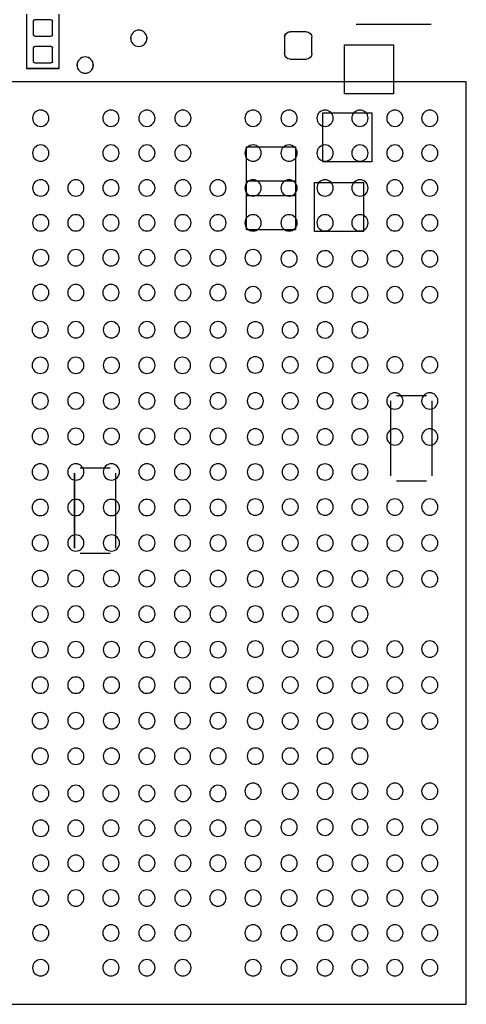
# Model space of a CAD drawing. Header units: inches. Extents: x -2.12 to 5.58, y -1.38 to 1.5.
# Tile 13 of 32: x -0.39 to -0.06, y -0.71 to 0.02. Entities that reach past the tile are written whole.
import ezdxf

# ---------------------------------------------------------------- set-up
doc = ezdxf.new("R2010")
doc.units = ezdxf.units.IN
doc.header["$MEASUREMENT"] = 0
for name, color, linetype in [('INTF_BLUE', 7, 'Continuous'), ('INTF_CYAN', 7, 'Continuous'), ('INTF_GREEN_1', 7, 'Continuous'), ('INTF_GREEN_3', 7, 'Continuous'), ('INTF_MAGENTA', 7, 'Continuous'), ('INTF_MAGENTA_1', 7, 'Continuous'), ('INTF_YELLOW_1', 7, 'Continuous'), ('INTF_YELLOW_2', 7, 'Continuous'), ('WHITE', 7, 'Continuous')]:
    doc.layers.add(name, color=color, linetype=linetype)

# ---------------------------------------------------------------- blocks, each defined once
blk = doc.blocks.new('98EA8F97E5111EFD411692EF2072D30E0DE05EA6$$$C906BBC760572095F726B39B13C9EDE80CDE5667')
at = {"color": 178}
for p, q in [((-2.7, -1.9, -1.6), (-2.7, -1.9, -1.8)), ((-6.9, -6.1, -1.6), (-6.9, -6.1, -1.8)), ((-2.7, -10.3, -1.6), (-2.7, -10.3, -1.8)), ((-6.9, -14.5, -1.6), (-6.9, -14.5, -1.8))]:
    blk.add_line(p, q, dxfattribs=at)
blk = doc.blocks.new('S70CR100_SOC_SKT')
at = {"color": 0}
blk.add_blockref('98EA8F97E5111EFD411692EF2072D30E0DE05EA6$$$C906BBC760572095F726B39B13C9EDE80CDE5667', (0, 0), dxfattribs=at)
blk = doc.blocks.new('DDD71C7C7C9CF9294EF7B95702A5EAB48181DBE0$$$B8A4396250C5687B1D31E70758B30729E1AC4426')
at = {"layer": 'INTF_MAGENTA', "color": 6}
for p, q in [((-214.088, -89.619), (-214.088, -88.611)), ((-213.478, -88.611), (-213.478, -89.619)), ((-219.621, -88.798), (-221.018, -88.798)), ((-213.478, -89.619), (-214.088, -89.619)), ((-221.673, -107.072), (-221.673, -89.869)), ((-221.673, -89.869), (-204.47, -89.869)), ((-204.47, -107.072), (-221.673, -107.072))]:
    blk.add_line(p, q, dxfattribs=at)
at = {"layer": 'WHITE', "color": 7}
for p, q in [((-213.961, -88.992), (-213.961, -88.738)), ((-213.936, -88.712), (-213.631, -88.712)), ((-213.605, -88.738), (-213.605, -88.992)), ((-218.796, -89.345), (-218.796, -89.04)), ((-218.694, -88.938), (-218.389, -88.938)), ((-218.288, -89.04), (-218.288, -89.345)), ((-213.631, -89.017), (-213.936, -89.017)), ((-213.936, -89.212), (-213.631, -89.212)), ((-213.961, -89.492), (-213.961, -89.238)), ((-213.605, -89.238), (-213.605, -89.492)), ((-218.389, -89.446), (-218.694, -89.446)), ((-213.631, -89.517), (-213.936, -89.517))]:
    blk.add_line(p, q, dxfattribs=at)
for centre in [(-220.993, -90.549), (-220.342, -90.549), (-219.692, -90.549), (-219.042, -90.549), (-218.371, -90.549), (-217.7, -90.549), (-216.392, -90.549), (-215.721, -90.549), (-215.051, -90.549), (-213.743, -90.549), (-220.993, -91.2), (-220.342, -91.2), (-219.692, -91.2), (-219.042, -91.2), (-218.371, -91.2), (-217.7, -91.2), (-216.392, -91.2), (-215.721, -91.2), (-215.051, -91.2), (-213.743, -91.2), (-220.993, -91.85), (-220.342, -91.85), (-219.692, -91.85), (-219.042, -91.85), (-218.371, -91.85), (-217.7, -91.85), (-217.046, -91.85), (-216.392, -91.85), (-215.721, -91.85), (-215.051, -91.85), (-214.397, -91.85), (-213.743, -91.85), (-220.993, -92.5), (-220.342, -92.5), (-219.692, -92.5), (-219.042, -92.5), (-218.371, -92.5), (-217.7, -92.5), (-217.046, -92.5), (-216.392, -92.5), (-215.721, -92.5), (-215.051, -92.5), (-214.397, -92.5), (-213.743, -92.5), (-220.993, -93.171), (-220.342, -93.171), (-219.692, -93.171), (-219.042, -93.171), (-218.371, -93.171), (-217.7, -93.15), (-217.046, -93.15), (-216.392, -93.15), (-215.721, -93.15), (-215.051, -93.15), (-214.397, -93.15), (-213.743, -93.15), (-220.993, -93.842), (-220.342, -93.842), (-219.692, -93.842), (-219.042, -93.842), (-218.392, -93.842), (-217.7, -93.842), (-217.046, -93.801), (-216.392, -93.801), (-215.721, -93.801), (-215.051, -93.801), (-214.397, -93.801), (-213.743, -93.801), (-219.692, -94.496), (-219.042, -94.496), (-218.392, -94.496), (-217.742, -94.496), (-217.048, -94.494), (-216.385, -94.494), (-215.722, -94.494), (-215.06, -94.494), (-214.397, -94.494), (-213.734, -94.494), (-220.993, -95.15), (-220.342, -95.15), (-219.692, -95.15), (-219.042, -95.15), (-218.392, -95.15), (-217.742, -95.15), (-217.048, -95.157), (-216.385, -95.157), (-215.722, -95.157), (-215.06, -95.157), (-214.397, -95.157), (-213.734, -95.157), (-220.993, -95.821), (-220.342, -95.821), (-219.692, -95.821), (-219.042, -95.821), (-218.392, -95.821), (-217.742, -95.821), (-217.048, -95.82), (-216.385, -95.82), (-215.722, -95.82), (-215.06, -95.82), (-214.397, -95.82), (-213.734, -95.82), (-220.993, -96.492), (-220.342, -96.492), (-219.692, -96.492), (-219.042, -96.492), (-218.392, -96.492), (-217.742, -96.492), (-217.048, -96.482), (-216.385, -96.482), (-215.722, -96.482), (-215.06, -96.482), (-214.397, -96.482), (-213.734, -96.482), (-219.692, -97.146), (-219.042, -97.146), (-218.392, -97.146), (-217.742, -97.146), (-217.048, -97.145), (-216.385, -97.145), (-215.722, -97.145), (-215.06, -97.145), (-214.397, -97.145), (-213.734, -97.145), (-220.993, -97.8), (-220.342, -97.8), (-219.692, -97.8), (-219.042, -97.8), (-218.392, -97.8), (-217.742, -97.8), (-217.048, -97.808), (-216.385, -97.808), (-215.722, -97.808), (-215.06, -97.808), (-214.397, -97.808), (-213.734, -97.808), (-220.993, -98.47), (-220.342, -98.47), (-219.692, -98.47), (-219.042, -98.47), (-218.392, -98.47), (-217.742, -98.47), (-217.048, -98.47), (-216.385, -98.47), (-215.722, -98.47), (-215.06, -98.47), (-214.397, -98.47), (-213.734, -98.47), (-220.993, -99.141), (-220.342, -99.141), (-219.692, -99.141), (-219.042, -99.141), (-218.392, -99.141), (-217.742, -99.141), (-217.048, -99.133), (-216.385, -99.133), (-215.722, -99.133), (-215.06, -99.133), (-214.397, -99.133), (-213.734, -99.133), (-219.692, -99.795), (-219.042, -99.795), (-218.392, -99.795), (-217.742, -99.795), (-217.048, -99.796), (-216.385, -99.796), (-215.722, -99.796), (-215.06, -99.796), (-214.397, -99.796), (-213.734, -99.796), (-220.993, -100.449), (-220.342, -100.449), (-219.692, -100.449), (-219.042, -100.449), (-218.392, -100.449), (-217.742, -100.449), (-217.048, -100.459), (-216.385, -100.459), (-215.722, -100.459), (-215.06, -100.459), (-214.397, -100.459), (-213.734, -100.459), (-220.993, -101.12), (-220.342, -101.12), (-219.692, -101.12), (-219.042, -101.12), (-218.392, -101.12), (-217.742, -101.12), (-217.048, -101.121), (-216.385, -101.121), (-215.722, -101.121), (-215.06, -101.121), (-214.397, -101.121), (-213.734, -101.121), (-220.993, -101.791), (-220.342, -101.791), (-219.692, -101.791), (-219.042, -101.791), (-218.392, -101.791), (-217.742, -101.791), (-217.048, -101.784), (-216.385, -101.784), (-215.722, -101.784), (-215.06, -101.784), (-214.397, -101.784), (-213.734, -101.784), (-219.692, -102.445), (-219.042, -102.445), (-218.392, -102.445), (-217.742, -102.445), (-217.048, -102.447), (-216.385, -102.447), (-215.722, -102.447), (-215.06, -102.447), (-214.397, -102.447), (-213.734, -102.447), (-220.993, -103.099), (-220.342, -103.099), (-219.692, -103.099), (-219.042, -103.099), (-218.392, -103.099), (-217.7, -103.099), (-217.046, -103.14), (-216.392, -103.14), (-215.721, -103.14), (-215.051, -103.14), (-214.397, -103.14), (-213.743, -103.14), (-220.993, -103.77), (-220.342, -103.77), (-219.692, -103.77), (-219.042, -103.77), (-218.371, -103.77), (-217.7, -103.79), (-217.046, -103.79), (-216.392, -103.79), (-215.721, -103.79), (-215.051, -103.79), (-214.397, -103.79), (-213.743, -103.79), (-220.993, -104.441), (-220.342, -104.441), (-219.692, -104.441), (-219.042, -104.441), (-218.371, -104.441), (-217.7, -104.441), (-217.046, -104.441), (-216.392, -104.441), (-215.721, -104.441), (-215.051, -104.441), (-214.397, -104.441), (-213.743, -104.441), (-220.993, -105.091), (-220.342, -105.091), (-219.692, -105.091), (-219.042, -105.091), (-218.371, -105.091), (-217.7, -105.091), (-217.046, -105.091), (-216.392, -105.091), (-215.721, -105.091), (-215.051, -105.091), (-214.397, -105.091), (-213.743, -105.091), (-220.993, -105.741), (-220.342, -105.741), (-219.692, -105.741), (-219.042, -105.741), (-218.371, -105.741), (-217.7, -105.741), (-216.392, -105.741), (-215.721, -105.741), (-215.051, -105.741), (-213.743, -105.741), (-220.993, -106.391), (-220.342, -106.391), (-219.692, -106.391), (-219.042, -106.391), (-218.371, -106.391), (-217.7, -106.391), (-216.392, -106.391), (-215.721, -106.391), (-215.051, -106.391), (-213.743, -106.391)]:
    blk.add_circle(centre, 0.152, dxfattribs=at)
for centre, radius, start, end in [((-213.936, -88.738), 0.0254, 90, 180), ((-213.631, -88.738), 0.0254, 360, 90), ((-218.694, -89.04), 0.102, 90, 180), ((-218.389, -89.04), 0.102, 360, 90), ((-213.936, -88.992), 0.0254, 180, 270), ((-213.631, -88.992), 0.0254, 270, 0), ((-213.936, -89.238), 0.0254, 90, 180), ((-213.631, -89.238), 0.0254, 360, 90), ((-218.694, -89.345), 0.102, 180, 270), ((-218.389, -89.345), 0.102, 270, 0), ((-213.936, -89.492), 0.0254, 180, 270), ((-213.631, -89.492), 0.0254, 270, 0)]:
    blk.add_arc(centre, radius, start, end, dxfattribs=at)
blk = doc.blocks.new('S70CR100-TOP')
at = {"color": 0}
blk.add_blockref('DDD71C7C7C9CF9294EF7B95702A5EAB48181DBE0$$$B8A4396250C5687B1D31E70758B30729E1AC4426', (0, 0), dxfattribs=at)
blk = doc.blocks.new('3873F21D59116B9BB77B534D235B23D2048C078A$$$B8A4396250C5687B1D31E70758B30729E1AC4426')
at = {"layer": 'INTF_BLUE', "color": 5}
for p, q in [((-217.5766, -91.0846), (-218.4906, -91.0846)), ((-218.4906, -91.0846), (-218.4906, -91.9986)), ((-217.5766, -91.9986), (-217.5766, -91.0846)), ((-217.5766, -91.7196), (-218.4906, -91.7196)), ((-218.4906, -91.7196), (-218.4906, -92.6336)), ((-217.5766, -92.6336), (-217.5766, -91.7196)), ((-218.4906, -91.9986), (-217.5766, -91.9986)), ((-218.4906, -92.6336), (-217.5766, -92.6336)), ((-214.4776, -97.0661), (-215.0364, -97.0661)), ((-215.138, -97.1677), (-215.138, -98.5647)), ((-214.376, -98.5647), (-214.376, -97.1677)), ((-215.0364, -98.6663), (-214.4776, -98.6663))]:
    blk.add_line(p, q, dxfattribs=at)
at = {"layer": 'INTF_MAGENTA_1', "color": 6}
for centre in [(-215.5714, -89.0592), (-214.5714, -89.5592)]:
    blk.add_circle(centre, 0.1524, dxfattribs=at)
blk = doc.blocks.new('S70CR100-BOT')
at = {"color": 0}
blk.add_blockref('3873F21D59116B9BB77B534D235B23D2048C078A$$$B8A4396250C5687B1D31E70758B30729E1AC4426', (0, 0), dxfattribs=at)
blk = doc.blocks.new('31673240982F5778DC3FB12357F58391CCFCB263$$$B8A4396250C5687B1D31E70758B30729E1AC4426')
at = {"layer": 'INTF_CYAN', "color": 4}
for centre in [(-215.5714, -89.0592), (-214.5714, -89.5592)]:
    blk.add_circle(centre, 0.1524, dxfattribs=at)
at = {"layer": 'INTF_GREEN_1', "color": 3}
for p, q in [((-220.3194, -89.1796), (-220.3194, -90.0936)), ((-219.4054, -89.1796), (-220.3194, -89.1796)), ((-219.4054, -90.0936), (-219.4054, -89.1796)), ((-220.3194, -90.0936), (-219.4054, -90.0936)), ((-218.999, -90.4496), (-219.913, -90.4496)), ((-219.913, -90.4496), (-219.913, -91.3636)), ((-218.999, -91.3636), (-218.999, -90.4496)), ((-219.913, -91.3636), (-218.999, -91.3636)), ((-218.8466, -91.745), (-219.7606, -91.745)), ((-219.7606, -91.745), (-219.7606, -92.659)), ((-218.8466, -92.659), (-218.8466, -91.745)), ((-219.7606, -92.659), (-218.8466, -92.659)), ((-221.0308, -95.8215), (-221.0308, -97.2185)), ((-220.3704, -95.7199), (-220.9292, -95.7199)), ((-220.2688, -97.2185), (-220.2688, -95.8215)), ((-214.4776, -97.0661), (-215.0364, -97.0661)), ((-215.138, -97.1677), (-215.138, -98.5647)), ((-214.376, -98.5647), (-214.376, -97.1677)), ((-220.9292, -97.3201), (-220.3704, -97.3201)), ((-215.0364, -98.6663), (-214.4776, -98.6663))]:
    blk.add_line(p, q, dxfattribs=at)
at = {"layer": 'INTF_YELLOW_2', "color": 2}
for p, q in [((-220.3194, -89.1796), (-220.3194, -90.0936)), ((-219.4054, -89.1796), (-220.3194, -89.1796)), ((-219.4054, -90.0936), (-219.4054, -89.1796)), ((-220.3194, -90.0936), (-219.4054, -90.0936)), ((-219.913, -90.4496), (-219.913, -91.3636)), ((-218.999, -90.4496), (-219.913, -90.4496)), ((-218.999, -91.3636), (-218.999, -90.4496)), ((-219.913, -91.3636), (-218.999, -91.3636)), ((-219.7606, -91.745), (-219.7606, -92.659)), ((-218.8466, -91.745), (-219.7606, -91.745)), ((-218.8466, -92.659), (-218.8466, -91.745)), ((-219.7606, -92.659), (-218.8466, -92.659)), ((-221.0308, -95.8215), (-221.0308, -97.2185)), ((-220.3704, -95.7199), (-220.9292, -95.7199)), ((-220.2688, -97.2185), (-220.2688, -95.8215)), ((-214.4776, -97.0661), (-215.0364, -97.0661)), ((-215.138, -97.1677), (-215.138, -98.5647)), ((-214.376, -98.5647), (-214.376, -97.1677)), ((-220.9292, -97.3201), (-220.3704, -97.3201)), ((-215.0364, -98.6663), (-214.4776, -98.6663))]:
    blk.add_line(p, q, dxfattribs=at)
blk = doc.blocks.new('S70CR110-BOT')
at = {"color": 0}
blk.add_blockref('31673240982F5778DC3FB12357F58391CCFCB263$$$B8A4396250C5687B1D31E70758B30729E1AC4426', (0, 0), dxfattribs=at)
blk = doc.blocks.new('FE1B2A364973CD4E62792E9A41617DEF1B491828$$$B8A4396250C5687B1D31E70758B30729E1AC4426')
at = {"layer": 'INTF_GREEN_3', "color": 3}
for p, q in [((-213.961, -88.992), (-213.961, -88.738)), ((-213.936, -88.712), (-213.631, -88.712)), ((-213.605, -88.738), (-213.605, -88.992)), ((-218.796, -89.345), (-218.796, -89.04)), ((-218.694, -88.938), (-218.389, -88.938)), ((-218.288, -89.04), (-218.288, -89.345)), ((-213.631, -89.017), (-213.936, -89.017)), ((-213.936, -89.212), (-213.631, -89.212)), ((-213.961, -89.492), (-213.961, -89.238)), ((-213.605, -89.238), (-213.605, -89.492)), ((-218.389, -89.446), (-218.694, -89.446)), ((-213.631, -89.517), (-213.936, -89.517))]:
    blk.add_line(p, q, dxfattribs=at)
for centre in [(-220.993, -90.549), (-220.342, -90.549), (-219.692, -90.549), (-219.042, -90.549), (-218.371, -90.549), (-217.7, -90.549), (-216.392, -90.549), (-215.721, -90.549), (-215.051, -90.549), (-213.743, -90.549), (-220.993, -91.2), (-220.342, -91.2), (-219.692, -91.2), (-219.042, -91.2), (-218.371, -91.2), (-217.7, -91.2), (-216.392, -91.2), (-215.721, -91.2), (-215.051, -91.2), (-213.743, -91.2), (-220.993, -91.85), (-220.342, -91.85), (-219.692, -91.85), (-219.042, -91.85), (-218.371, -91.85), (-217.7, -91.85), (-217.046, -91.85), (-216.392, -91.85), (-215.721, -91.85), (-215.051, -91.85), (-214.397, -91.85), (-213.743, -91.85), (-220.993, -92.5), (-220.342, -92.5), (-219.692, -92.5), (-219.042, -92.5), (-218.371, -92.5), (-217.7, -92.5), (-217.046, -92.5), (-216.392, -92.5), (-215.721, -92.5), (-215.051, -92.5), (-214.397, -92.5), (-213.743, -92.5), (-220.993, -93.171), (-220.342, -93.171), (-219.692, -93.171), (-219.042, -93.171), (-218.371, -93.171), (-217.7, -93.15), (-217.046, -93.15), (-216.392, -93.15), (-215.721, -93.15), (-215.051, -93.15), (-214.397, -93.15), (-213.743, -93.15), (-220.993, -93.842), (-220.342, -93.842), (-219.692, -93.842), (-219.042, -93.842), (-218.392, -93.842), (-217.7, -93.842), (-217.046, -93.801), (-216.392, -93.801), (-215.721, -93.801), (-215.051, -93.801), (-214.397, -93.801), (-213.743, -93.801), (-219.692, -94.496), (-219.042, -94.496), (-218.392, -94.496), (-217.742, -94.496), (-217.048, -94.494), (-216.385, -94.494), (-215.722, -94.494), (-215.06, -94.494), (-214.397, -94.494), (-213.734, -94.494), (-220.993, -95.15), (-220.342, -95.15), (-219.692, -95.15), (-219.042, -95.15), (-218.392, -95.15), (-217.742, -95.15), (-217.048, -95.157), (-216.385, -95.157), (-215.722, -95.157), (-215.06, -95.157), (-214.397, -95.157), (-213.734, -95.157), (-220.993, -95.821), (-220.342, -95.821), (-219.692, -95.821), (-219.042, -95.821), (-218.392, -95.821), (-217.742, -95.821), (-217.048, -95.82), (-216.385, -95.82), (-215.722, -95.82), (-215.06, -95.82), (-214.397, -95.82), (-213.734, -95.82), (-220.993, -96.492), (-220.342, -96.492), (-219.692, -96.492), (-219.042, -96.492), (-218.392, -96.492), (-217.742, -96.492), (-217.048, -96.482), (-216.385, -96.482), (-215.722, -96.482), (-215.06, -96.482), (-214.397, -96.482), (-213.734, -96.482), (-219.692, -97.146), (-219.042, -97.146), (-218.392, -97.146), (-217.742, -97.146), (-217.048, -97.145), (-216.385, -97.145), (-215.722, -97.145), (-215.06, -97.145), (-214.397, -97.145), (-213.734, -97.145), (-220.993, -97.8), (-220.342, -97.8), (-219.692, -97.8), (-219.042, -97.8), (-218.392, -97.8), (-217.742, -97.8), (-217.048, -97.808), (-216.385, -97.808), (-215.722, -97.808), (-215.06, -97.808), (-214.397, -97.808), (-213.734, -97.808), (-220.993, -98.47), (-220.342, -98.47), (-219.692, -98.47), (-219.042, -98.47), (-218.392, -98.47), (-217.742, -98.47), (-217.048, -98.47), (-216.385, -98.47), (-215.722, -98.47), (-215.06, -98.47), (-214.397, -98.47), (-213.734, -98.47), (-220.993, -99.141), (-220.342, -99.141), (-219.692, -99.141), (-219.042, -99.141), (-218.392, -99.141), (-217.742, -99.141), (-217.048, -99.133), (-216.385, -99.133), (-215.722, -99.133), (-215.06, -99.133), (-214.397, -99.133), (-213.734, -99.133), (-219.692, -99.795), (-219.042, -99.795), (-218.392, -99.795), (-217.742, -99.795), (-217.048, -99.796), (-216.385, -99.796), (-215.722, -99.796), (-215.06, -99.796), (-214.397, -99.796), (-213.734, -99.796), (-220.993, -100.449), (-220.342, -100.449), (-219.692, -100.449), (-219.042, -100.449), (-218.392, -100.449), (-217.742, -100.449), (-217.048, -100.459), (-216.385, -100.459), (-215.722, -100.459), (-215.06, -100.459), (-214.397, -100.459), (-213.734, -100.459), (-220.993, -101.12), (-220.342, -101.12), (-219.692, -101.12), (-219.042, -101.12), (-218.392, -101.12), (-217.742, -101.12), (-217.048, -101.121), (-216.385, -101.121), (-215.722, -101.121), (-215.06, -101.121), (-214.397, -101.121), (-213.734, -101.121), (-220.993, -101.791), (-220.342, -101.791), (-219.692, -101.791), (-219.042, -101.791), (-218.392, -101.791), (-217.742, -101.791), (-217.048, -101.784), (-216.385, -101.784), (-215.722, -101.784), (-215.06, -101.784), (-214.397, -101.784), (-213.734, -101.784), (-219.692, -102.445), (-219.042, -102.445), (-218.392, -102.445), (-217.742, -102.445), (-217.048, -102.447), (-216.385, -102.447), (-215.722, -102.447), (-215.06, -102.447), (-214.397, -102.447), (-213.734, -102.447), (-220.993, -103.099), (-220.342, -103.099), (-219.692, -103.099), (-219.042, -103.099), (-218.392, -103.099), (-217.7, -103.099), (-217.046, -103.14), (-216.392, -103.14), (-215.721, -103.14), (-215.051, -103.14), (-214.397, -103.14), (-213.743, -103.14), (-220.993, -103.77), (-220.342, -103.77), (-219.692, -103.77), (-219.042, -103.77), (-218.371, -103.77), (-217.7, -103.79), (-217.046, -103.79), (-216.392, -103.79), (-215.721, -103.79), (-215.051, -103.79), (-214.397, -103.79), (-213.743, -103.79), (-220.993, -104.441), (-220.342, -104.441), (-219.692, -104.441), (-219.042, -104.441), (-218.371, -104.441), (-217.7, -104.441), (-217.046, -104.441), (-216.392, -104.441), (-215.721, -104.441), (-215.051, -104.441), (-214.397, -104.441), (-213.743, -104.441), (-220.993, -105.091), (-220.342, -105.091), (-219.692, -105.091), (-219.042, -105.091), (-218.371, -105.091), (-217.7, -105.091), (-217.046, -105.091), (-216.392, -105.091), (-215.721, -105.091), (-215.051, -105.091), (-214.397, -105.091), (-213.743, -105.091), (-220.993, -105.741), (-220.342, -105.741), (-219.692, -105.741), (-219.042, -105.741), (-218.371, -105.741), (-217.7, -105.741), (-216.392, -105.741), (-215.721, -105.741), (-215.051, -105.741), (-213.743, -105.741), (-220.993, -106.391), (-220.342, -106.391), (-219.692, -106.391), (-219.042, -106.391), (-218.371, -106.391), (-217.7, -106.391), (-216.392, -106.391), (-215.721, -106.391), (-215.051, -106.391), (-213.743, -106.391)]:
    blk.add_circle(centre, 0.152, dxfattribs=at)
for centre, radius, start, end in [((-213.936, -88.738), 0.0254, 90, 180), ((-213.631, -88.738), 0.0254, 360, 90), ((-218.694, -89.04), 0.102, 90, 180), ((-218.389, -89.04), 0.102, 360, 90), ((-213.936, -88.992), 0.0254, 180, 270), ((-213.631, -88.992), 0.0254, 270, 0), ((-213.936, -89.238), 0.0254, 90, 180), ((-213.631, -89.238), 0.0254, 360, 90), ((-218.694, -89.345), 0.102, 180, 270), ((-218.389, -89.345), 0.102, 270, 0), ((-213.936, -89.492), 0.0254, 180, 270), ((-213.631, -89.492), 0.0254, 270, 0)]:
    blk.add_arc(centre, radius, start, end, dxfattribs=at)
at = {"layer": 'INTF_YELLOW_1', "color": 2}
for p, q in [((-214.088, -89.619), (-214.088, -88.611)), ((-213.478, -88.611), (-213.478, -89.619)), ((-213.478, -89.619), (-214.088, -89.619)), ((-221.673, -89.869), (-204.47, -89.869)), ((-221.673, -107.072), (-221.673, -89.869)), ((-204.47, -107.072), (-221.673, -107.072))]:
    blk.add_line(p, q, dxfattribs=at)
blk = doc.blocks.new('S70CR110-TOP')
at = {"color": 0}
blk.add_blockref('FE1B2A364973CD4E62792E9A41617DEF1B491828$$$B8A4396250C5687B1D31E70758B30729E1AC4426', (0, 0), dxfattribs=at)
blk = doc.blocks.new('S70CR100_STACK_ASSY_ASM')
at = {"color": 0, "extrusion": (0, 0, -1), "rotation": 1.14827544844e-05}
blk.add_blockref('S70CR100-TOP', (223.214, 89.15), dxfattribs=at)
at = {"color": 0, "extrusion": (0, 0, -1)}
for name, p in [('S70CR110-BOT', (223.214, 89.15, -1)), ('S70CR100-BOT', (223.215, 89.15, -1)), ('S70CR110-TOP', (223.214, 89.15))]:
    blk.add_blockref(name, p, dxfattribs=at)
at = {"color": 0}
blk.add_blockref('S70CR100_SOC_SKT', (0, 0), dxfattribs=at)

msp = doc.modelspace()

# ---------------------------------------------------------------- block references
at = {"xscale": 0.0393700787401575, "yscale": 0.0393700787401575, "zscale": 0.0393700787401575}
msp.add_blockref('S70CR100_STACK_ASSY_ASM', (0, 0), dxfattribs=at)

doc.saveas('drawing.dxf')
